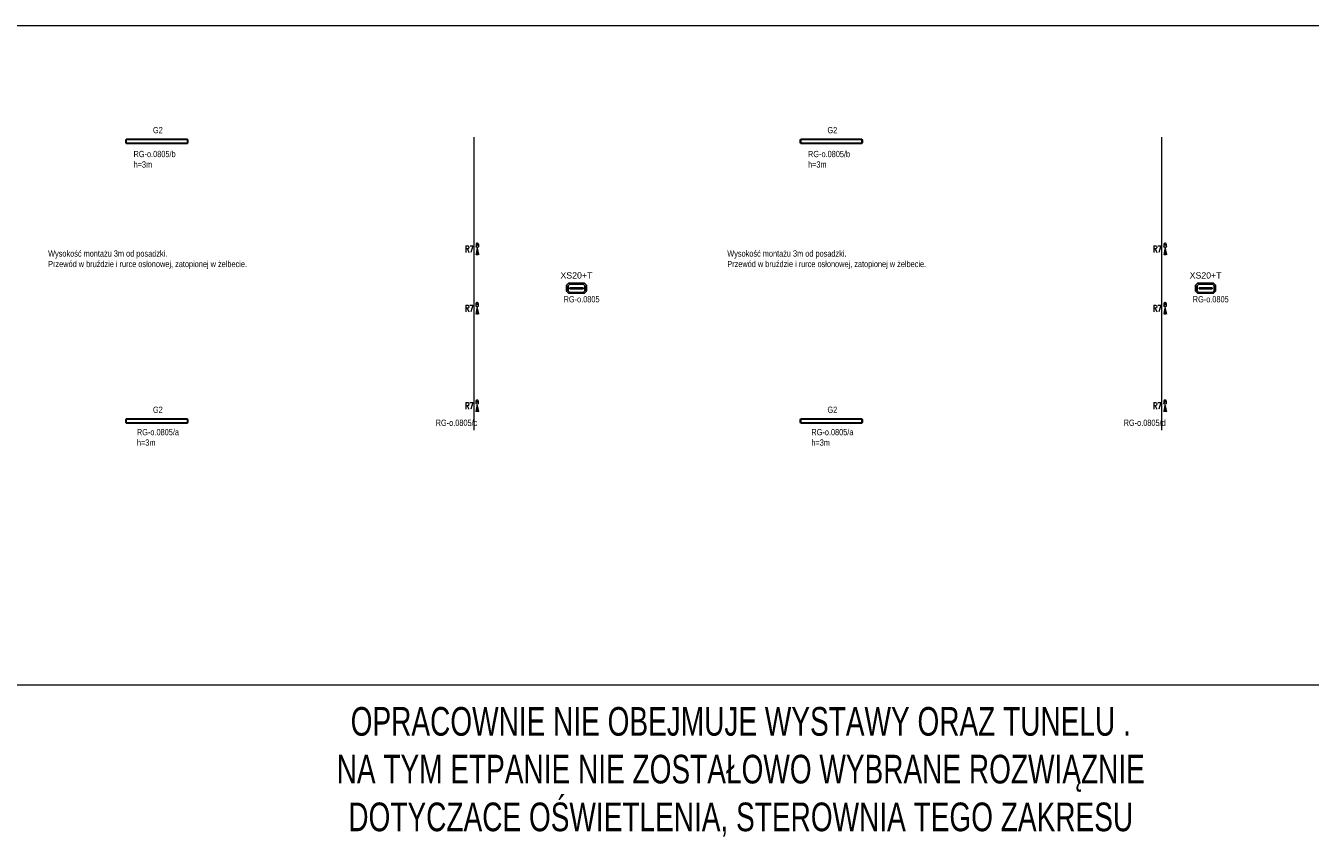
# Model space of a CAD drawing. Header units: centimetres. Extents: x 970 to 32397, y -4297 to 7318.
# Tile 11 of 13: x 22266 to 24721, y 363 to 1923. Entities that reach past the tile are written whole.
import ezdxf
from ezdxf.enums import TextEntityAlignment as Align

# ---------------------------------------------------------------- set-up
doc = ezdxf.new("R2010")
doc.units = ezdxf.units.CM
doc.header["$MEASUREMENT"] = 0
for name, color, linetype, lineweight in [('AX - ADRESACJA', 4, 'Continuous', 5), ('E_gniazdka', 7, 'Continuous', 0), ('E_oświetlenie_podst', 3, 'Continuous', 20)]:
    doc.layers.add(name, color=color, linetype=linetype, lineweight=lineweight)
doc.layers.add('AX - OPRAWY  EWAKUACYJNE', color=5, linetype='Continuous')
doc.layers.add('E_4 OŚWIETLENIE', color=7, linetype='Continuous', lineweight=15, true_color=0xdbdb00)
doc.layers.add('E_5 OŚWIELTENIE_TRANSPARENCY', color=1, linetype='Continuous', lineweight=15, transparency=0.8)
doc.styles.add('OPIS', font='simplex.shx', dxfattribs={"width": 0.7, "height": 4})
doc.styles.add('ROMANS', font='romans.shx', dxfattribs={"width": 0.8})
doc.styles.add('Style-STANDARD', font='arial.ttf')

# ---------------------------------------------------------------- blocks, each defined once
blk = doc.blocks.new('XS20')
at = {"layer": 'AX - OPRAWY  EWAKUACYJNE'}
h = blk.add_hatch(color=256, dxfattribs=at)
h.paths.add_polyline_path([(-38.6, 11.8), (-38.6, -11.3), (-31, -18.9), (-0.3, -18.9), (30.4, -18.9), (38, -11.3), (38, 11.8), (30.4, 19.4), (-0.3, 19.4), (-31, 19.4)])
h.paths.add_polyline_path([(-32.2, 9.7), (-32.2, -9.7), (-25.8, -16.1), (0, -16.1), (25.8, -16.1), (32.2, -9.7), (32.2, 9.7), (25.8, 16.1), (0, 16.1), (-25.8, 16.1)], flags=16)
h = blk.add_hatch(color=256, dxfattribs=at)
edge = h.paths.add_edge_path()
edge.add_arc((-18.6, 0), 1.15, 0, 360)
h = blk.add_hatch(color=256, dxfattribs=at)
edge = h.paths.add_edge_path()
edge.add_arc((-12.4, 0), 1.15, 0, 360)
h = blk.add_hatch(color=256, dxfattribs=at)
edge = h.paths.add_edge_path()
edge.add_arc((-6.2, 0), 1.15, 0, 360)
blk.add_hatch(color=256, dxfattribs=at).paths.add_polyline_path([(1.1, 0, 1), (-1.1, 0, 1)])
h = blk.add_hatch(color=256, dxfattribs=at)
edge = h.paths.add_edge_path()
edge.add_arc((6.2, 0), 1.15, 0, 360)
h = blk.add_hatch(color=256, dxfattribs=at)
edge = h.paths.add_edge_path()
edge.add_arc((12.4, 0), 1.15, 0, 360)
h = blk.add_hatch(color=256, dxfattribs=at)
edge = h.paths.add_edge_path()
edge.add_arc((18.6, 0), 1.15, 0, 360)
for p, q in [((-38.6, 11.8), (-31, 19.4)), ((-38.6, 11.8), (-38.6, -11.3)), ((-32.2, 9.7), (-25.8, 16.1)), ((-32.2, 9.7), (-32.2, -9.7)), ((-31, 19.4), (-0.3, 19.4)), ((-25.8, 16.1), (0, 16.1)), ((-24.9, 2), (24.9, 2)), ((-24.9, -2), (-24.9, 2)), ((-0.3, 19.4), (30.4, 19.4)), ((0, 16.1), (25.8, 16.1)), ((24.9, 2), (24.9, -2)), ((25.8, 16.1), (32.2, 9.7)), ((30.4, 19.4), (38, 11.8)), ((32.2, 9.7), (32.2, -9.7)), ((38, 11.8), (38, -11.3)), ((-38.6, -11.3), (-31, -18.9)), ((-32.2, -9.7), (-25.8, -16.1)), ((-31, -18.9), (-0.3, -18.9)), ((-25.8, -16.1), (0, -16.1)), ((24.9, -2), (-24.9, -2)), ((-0.3, -18.9), (30.4, -18.9)), ((0, -16.1), (25.8, -16.1)), ((25.8, -16.1), (32.2, -9.7)), ((30.4, -18.9), (38, -11.3)), ((38, -11.3), (38, -11.3))]:
    blk.add_line(p, q, dxfattribs=at)
blk.add_circle((0, 0), 1.15, dxfattribs=at)
at = {"layer": 'AX - ADRESACJA', "style": 'ROMANS', "width": 0.8, "flags": 4}
blk.add_attdef('AX_ADRES', text='', height=20, dxfattribs=at).set_placement((-2.4, -42.7), align=Align.MIDDLE)
blk = doc.blocks.new('*U240')
at = {"layer": 'E_oświetlenie_podst'}
for points in [[(-60, -2.8), (60, -2.8), (60, 2.9), (-60, 2.9)], [(-58.3, -4.1), (58.4, -4.1), (58.4, 4.1), (-58.3, 4.1)]]:
    blk.add_3dface(points, dxfattribs=at)
blk = doc.blocks.new('A$Cc793e559')
at = {"layer": 'E_5 OŚWIELTENIE_TRANSPARENCY'}
h = blk.add_hatch(color=1, dxfattribs=at)
h.dxf.hatch_style = 1
edge = h.paths.add_edge_path()
edge.add_arc((-3.9, -0.1), 17.3, 166.5974, 192.8365)
edge.add_line((-20.8, -4), (-7.5, -1.4))
edge.add_arc((-5.7, -0.1), 2.18, 147.2107, 215.8104, ccw=False)
edge.add_line((-7.5, 1.1), (-20.7, 3.9))
at = {"layer": 'E_4 OŚWIETLENIE', "color": 1}
for points in [[(-4.7, 2.1), (-4.7, 2.1), (-4.7, 2.1), (-4.8, 2.1), (-4.8, 2.1), (-4.8, 2.1), (-4.9, 2.1), (-4.9, 2.1), (-4.9, 2.1), (-5, 2.1), (-5, 2.1), (-5.1, 2.1), (-5.1, 2), (-5.1, 2), (-5.2, 2), (-5.2, 2), (-5.2, 2), (-5.3, 2), (-5.3, 1.9), (-5.3, 1.9), (-5.4, 1.9), (-5.4, 1.9), (-5.5, 1.8), (-5.5, 1.8), (-5.5, 1.8), (-5.6, 1.7), (-5.6, 1.7), (-5.6, 1.7), (-5.7, 1.6), (-5.7, 1.6), (-5.7, 1.6), (-5.7, 1.5), (-5.8, 1.5), (-5.8, 1.4), (-5.8, 1.4), (-5.9, 1.3), (-5.9, 1.3), (-5.9, 1.3), (-5.9, 1.2), (-6, 1.2), (-6, 1.1), (-6, 1.1), (-6, 1), (-6, 1), (-6.1, 0.9), (-6.1, 0.9), (-6.1, 0.8), (-6.1, 0.8), (-6.1, 0.7), (-6.1, 0.7), (-6.2, 0.6), (-6.2, 0.6), (-6.2, 0.5), (-6.2, 0.4), (-6.2, 0.4), (-6.2, 0.3), (-6.2, 0.2), (-6.2, 0.1), (-6.2, 0), (-6.2, -0.1), (-6.2, -0.2), (-6.2, -0.3), (-6.2, -0.4), (-6.2, -0.5), (-6.2, -0.6), (-6.2, -0.7), (-6.2, -0.7), (-6.2, -0.8), (-6.2, -0.8), (-6.1, -0.9), (-6.1, -0.9), (-6.1, -1), (-6.1, -1), (-6.1, -1.1), (-6.1, -1.2), (-6, -1.2), (-6, -1.3), (-6, -1.3), (-6, -1.3), (-6, -1.4), (-5.9, -1.4), (-5.9, -1.5), (-5.9, -1.5), (-5.9, -1.6), (-5.8, -1.6), (-5.8, -1.7), (-5.8, -1.7), (-5.7, -1.7), (-5.7, -1.8), (-5.7, -1.8), (-5.6, -1.9), (-5.6, -1.9), (-5.6, -1.9), (-5.5, -2), (-5.5, -2), (-5.5, -2), (-5.4, -2.1), (-5.4, -2.1), (-5.4, -2.1), (-5.3, -2.1), (-5.3, -2.2), (-5.3, -2.2), (-5.2, -2.2), (-5.2, -2.2), (-5.2, -2.2), (-5.1, -2.3), (-5.1, -2.3), (-5, -2.3), (-5, -2.3), (-5, -2.3), (-4.9, -2.3), (-4.9, -2.3), (-4.9, -2.3), (-4.8, -2.4), (-4.8, -2.4), (-4.8, -2.4), (-4.7, -2.4), (-4.7, -2.4), (-4.6, -2.4)], [(-0.1, 2.1), (-4.7, 2.1)], [(-2.5, 0.2), (-1.6, 0.2)], [(0, 2.1), (0, 2.1), (0.1, 2.1), (0.1, 2.1), (0.2, 2.1), (0.2, 2.1), (0.2, 2.1), (0.3, 2.1), (0.3, 2.1), (0.3, 2.1), (0.4, 2.1), (0.4, 2.1), (0.4, 2.1), (0.5, 2), (0.5, 2), (0.6, 2), (0.6, 2), (0.6, 2), (0.7, 1.9), (0.7, 1.9), (0.7, 1.9), (0.8, 1.9), (0.8, 1.8), (0.8, 1.8), (0.9, 1.8), (0.9, 1.8), (1, 1.7), (1, 1.7), (1, 1.6), (1, 1.6), (1.1, 1.6), (1.1, 1.5), (1.1, 1.5), (1.2, 1.5), (1.2, 1.4), (1.2, 1.4), (1.2, 1.3), (1.3, 1.3), (1.3, 1.2), (1.3, 1.2), (1.3, 1.1), (1.4, 1.1), (1.4, 1), (1.4, 1), (1.4, 0.9), (1.4, 0.9), (1.5, 0.8), (1.5, 0.8), (1.5, 0.7), (1.5, 0.7), (1.5, 0.6), (1.5, 0.6), (1.5, 0.5), (1.6, 0.5), (1.6, 0.4), (1.6, 0.3), (1.6, 0.2), (1.6, 0.1), (1.6, 0), (1.6, -0.1), (1.6, -0.2), (1.6, -0.3), (1.6, -0.4), (1.6, -0.5), (1.6, -0.6), (1.6, -0.7), (1.5, -0.7), (1.5, -0.8), (1.5, -0.8), (1.5, -0.9), (1.5, -0.9), (1.5, -1), (1.5, -1), (1.5, -1.1), (1.4, -1.1), (1.4, -1.2), (1.4, -1.2), (1.4, -1.3), (1.4, -1.3), (1.3, -1.4), (1.3, -1.4), (1.3, -1.5), (1.3, -1.5), (1.2, -1.6), (1.2, -1.6), (1.2, -1.6), (1.1, -1.7), (1.1, -1.7), (1.1, -1.8), (1.1, -1.8), (1, -1.8), (1, -1.9), (1, -1.9), (0.9, -2), (0.9, -2), (0.9, -2), (0.8, -2), (0.8, -2.1), (0.8, -2.1), (0.7, -2.1), (0.7, -2.1), (0.6, -2.2), (0.6, -2.2), (0.6, -2.2), (0.5, -2.2), (0.5, -2.2), (0.5, -2.3), (0.4, -2.3), (0.4, -2.3), (0.3, -2.3), (0.3, -2.3), (0.3, -2.3), (0.2, -2.3), (0.2, -2.3), (0.2, -2.3), (0.1, -2.3), (0.1, -2.4), (0.1, -2.4), (0, -2.4), (0, -2.4), (0, -2.4), (-0.1, -2.3), (-0.1, -2.3), (-0.1, -2.3), (-0.2, -2.3), (-0.2, -2.3), (-0.2, -2.3), (-0.3, -2.3), (-0.3, -2.3), (-0.3, -2.3), (-0.4, -2.3), (-0.4, -2.3), (-0.5, -2.3), (-0.5, -2.2), (-0.5, -2.2), (-0.6, -2.2), (-0.6, -2.2), (-0.6, -2.2), (-0.7, -2.1), (-0.7, -2.1), (-0.7, -2.1), (-0.8, -2.1), (-0.8, -2), (-0.8, -2), (-0.8, -2), (-0.9, -2), (-0.9, -1.9), (-0.9, -1.9), (-1, -1.9), (-1, -1.8), (-1, -1.8), (-1.1, -1.8), (-1.1, -1.7), (-1.1, -1.7), (-1.1, -1.7), (-1.2, -1.6), (-1.2, -1.6), (-1.2, -1.5), (-1.2, -1.5), (-1.3, -1.5), (-1.3, -1.4), (-1.3, -1.4), (-1.3, -1.3), (-1.3, -1.3), (-1.4, -1.2), (-1.4, -1.2), (-1.4, -1.1), (-1.4, -1.1), (-1.4, -1.1), (-1.5, -1), (-1.5, -0.9), (-1.5, -0.8), (-1.5, -0.7), (-1.5, -0.6), (-1.5, -0.5), (-1.6, -0.4)], [(-1.6, 0.2), (-1.5, 0.3), (-1.5, 0.4), (-1.5, 0.5), (-1.5, 0.6), (-1.5, 0.7), (-1.5, 0.8), (-1.4, 0.8), (-1.4, 0.9), (-1.4, 0.9), (-1.4, 1), (-1.4, 1), (-1.3, 1.1), (-1.3, 1.1), (-1.3, 1.2), (-1.3, 1.2), (-1.3, 1.2), (-1.2, 1.3), (-1.2, 1.3), (-1.2, 1.4), (-1.2, 1.4), (-1.1, 1.4), (-1.1, 1.5), (-1.1, 1.5), (-1.1, 1.6), (-1, 1.6), (-1, 1.6), (-1, 1.7), (-0.9, 1.7), (-0.9, 1.7), (-0.9, 1.8), (-0.9, 1.8), (-0.8, 1.8), (-0.8, 1.8), (-0.8, 1.9), (-0.7, 1.9), (-0.7, 1.9), (-0.7, 1.9), (-0.6, 2), (-0.6, 2), (-0.6, 2), (-0.5, 2), (-0.5, 2), (-0.5, 2), (-0.4, 2.1), (-0.4, 2.1), (-0.4, 2.1), (-0.3, 2.1), (-0.3, 2.1), (-0.3, 2.1), (-0.2, 2.1), (-0.2, 2.1), (-0.2, 2.1), (-0.1, 2.1), (-0.1, 2.1), (-0.1, 2.1), (0, 2.1), (0, 2.1)], [(-0.8, 0.2), (-1.6, 0.2)], [(-0.1, -2.4), (-4.6, -2.4)], [(-2.5, -0.4), (-1.6, -0.4)], [(-0.8, -0.4), (-1.6, -0.4)]]:
    blk.add_lwpolyline(points, dxfattribs=at)
blk.add_circle((-1.6, -0.1), 0.25, dxfattribs=at)
for centre, radius, start, end in [((-2.4, -0.1), 0.277, 100.4019, 185.8269), ((-0.9, -0.1), 0.318, 289.6187, 70.6762), ((-2.4, -0.1), 0.282, 175.3477, 259.0133)]:
    blk.add_arc(centre, radius, start, end, dxfattribs=at)

msp = doc.modelspace()

# ---------------------------------------------------------------- linework, layer by layer
at = {"layer": 'E_oświetlenie_podst', "color": 1}
for p, q in [((23122.9, 1149.9), (23122.9, 1709.9)), ((24437.6, 1149.9), (24437.6, 1709.9))]:
    msp.add_line(p, q, dxfattribs=at)
at = {"layer": 'E_oświetlenie_podst', "color": 7, "true_color": 0xffffff}
msp.add_lwpolyline([(14697, 1923.1), (32396.7, 1923.1), (32396.7, 661.8), (14697, 661.8)], close=True, dxfattribs=at)

# ---------------------------------------------------------------- block references
at = {"layer": 'AX - OPRAWY  EWAKUACYJNE', "color": 2, "xscale": 0.5, "yscale": 0.5, "zscale": 0.5}
for p in [(23318.7, 1420.9), (24521.1, 1420.9)]:
    msp.add_blockref('XS20', p, dxfattribs=at)
at = {"layer": 'E_gniazdka', "color": 7, "linetype": 'Continuous', "lineweight": 0}
msp.add_blockref('*U240', (23805.7, 1701.7), dxfattribs=at)
at = {"layer": 'E_oświetlenie_podst'}
for p in [(22516.6, 1701.7), (22516.6, 1167), (23805.7, 1167)]:
    msp.add_blockref('*U240', p, dxfattribs=at)
at = {"layer": 'E_oświetlenie_podst', "color": 1, "xscale": -1, "rotation": 271.0817181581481}
for p in [(23129.1, 1505.3, -0.1), (24443.8, 1505.3, -0.1), (23128.9, 1391.9, -0.1), (24443.6, 1391.9, -0.1), (23128.9, 1205.5), (24443.6, 1205.5)]:
    msp.add_blockref('A$Cc793e559', p, dxfattribs=at)

# ---------------------------------------------------------------- texts
at = {"layer": 'E_gniazdka', "linetype": 'Continuous', "lineweight": 0, "style": 'Style-STANDARD'}
msp.add_text('XS20+T', height=12, dxfattribs=at).set_placement((23318.6, 1445.6), align=Align.MIDDLE)
msp.add_text('XS20+T', height=12, dxfattribs=at).set_placement((24521, 1445.6), align=Align.MIDDLE_CENTER)
at = {"layer": 'E_gniazdka', "linetype": 'Continuous', "lineweight": 0, "attachment_point": 4, "style": 'Style-STANDARD'}
for s, insert, char_height in [('\\H1x;\\W0.7;G2', (22509.3, 1723.3), 12), ('\\H1x;\\W0.7;G2', (23798.3, 1723.3), 12), ('{\\W0.7;RG-o.0805/b\\Ph=3m}', (22472.2, 1667.6), 12), ('\\H1x;\\W0.7;Wysokość montażu 3m od posadzki.\\PPrzewód w bruździe i rurce osłonowej, zatopionej w żelbecie.', (22308.9, 1475.6), 12), ('\\H1x;\\W0.7;Wysokość montażu 3m od posadzki.\\PPrzewód w bruździe i rurce osłonowej, zatopionej w żelbecie.', (23606.9, 1475.6), 12), ('\\H1x;\\W0.7;RG-o.0805', (23294.1, 1399.9), 12), ('\\H1x;\\W0.7;RG-o.0805', (24496.5, 1399.9), 12), ('\\H1x;\\W0.7;G2', (22509.3, 1188.6), 12), ('\\H1x;\\W0.7;G2', (23798.3, 1188.6), 12), ('{\\W0.7;RG-o.0805/c}', (23049.6, 1163.7), 12), ('{\\W0.7;RG-o.0805/d}', (24364.4, 1163.7), 12), ('{\\W0.7;RG-o.0805/a\\Ph=3m}', (23767.6, 1135.8), 12), ('\\pxqc;{\\W0.7;OPRACOWNIE NIE OBEJMUJE WYSTAWY ORAZ TUNELU . \\PNA TYM ETPANIE NIE ZOSTAŁOWO WYBRANE ROZWIĄZNIE \\PDOTYCZACE OŚWIETLENIA, STEROWNIA TEGO ZAKRESU}', (22852.9, 496.4), 54.781)]:
    msp.add_mtext(s, dxfattribs=dict(at, insert=insert, char_height=char_height))
at = {"layer": 'E_gniazdka', "linetype": 'Continuous', "lineweight": 0, "char_height": 12, "width": 56.01, "attachment_point": 4, "style": 'Style-STANDARD'}
for s, insert in [('{\\W0.7;RG-o.0805/b\\Ph=3m}', (23761.2, 1667.6)), ('{\\W0.7;RG-o.0805/a\\Ph=3m}', (22478.6, 1135.8))]:
    msp.add_mtext(s, dxfattribs=dict(at, insert=insert))
at = {"layer": 'E_oświetlenie_podst', "color": 1, "char_height": 13, "width": 22, "attachment_point": 1, "style": 'OPIS'}
for insert in [(23105.9, 1502.3, -0.1), (24420.6, 1502.3, -0.1), (23105.8, 1388.8, -0.1), (24420.5, 1388.8, -0.1), (23105.8, 1202.5), (24420.5, 1202.5)]:
    msp.add_mtext('R7', dxfattribs=dict(at, insert=insert))

doc.saveas('drawing.dxf')
